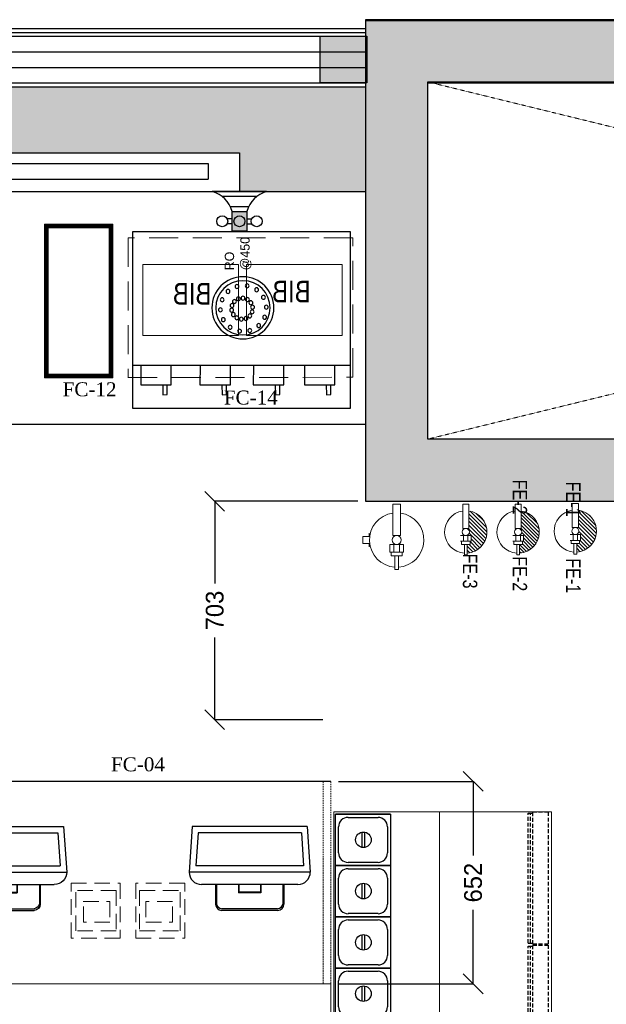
# Model space of a CAD drawing. Header units: inches. Extents: x 1703 to 137267, y -37098 to 14102.
# Tile 107 of 142: x 95400 to 97288, y 5546 to 8715. Entities that reach past the tile are written whole.
import ezdxf

# ---------------------------------------------------------------- set-up
doc = ezdxf.new("R2010")
doc.units = ezdxf.units.IN
doc.header["$MEASUREMENT"] = 0
for name, pattern in [('11aa1PB-bd$0$11aa1PB-af$0$TRATTEGGIATA', [0.75, 0.5, -0.25]), ('DASHED', [0.75, 0.5, -0.25]), ('DASHED2', [0.375, 0.25, -0.125]), ('HIDDEN', [0.375, 0.25, -0.125]), ('HIDDEN2', [0.1875, 0.125, -0.0625]), ('LEVEL-F-OVERALL LAYOUT$0$Dash 0_5 mm', [1.0584, 0.5292, -0.5292]), ('LEVEL-F-OVERALL LAYOUT$0$HIDDEN', [0.375, 0.25, -0.125]), ('LEVEL-F-OVERALL LAYOUT$0$Hidden 2mm', [3, 2, -1])]:
    doc.linetypes.add(name, pattern=pattern)
for name, color, linetype in [('200EQUIP-OUTLINE', 1, 'Continuous'), ('204DETAIL', 8, 'Continuous'), ('CKD Plumbing', 6, 'Continuous'), ('CT_PARTITION WALL', 180, 'Continuous'), ('dispaly screen', 1, 'Continuous'), ('elevation line', 1, 'Continuous'), ('EQUI.', 4, 'Continuous'), ('EQUIPMENT', 1, 'Continuous'), ('IQ_200_3D', 1, 'Continuous'), ('kitchen equip1', 8, 'Continuous'), ('LEVEL-F-OVERALL LAYOUT$0$NEW PILASTERS', 251, 'Continuous'), ('LEVEL-F-OVERALL LAYOUT$0$S-Section-Steel', 251, 'Continuous')]:
    doc.layers.add(name, color=color, linetype=linetype)
for name, color, linetype, lineweight in [('A-WALL', 4, 'Continuous', 13), ('CKD - Kit Text', 171, 'Continuous', 13), ('CKD Dimensions', 7, 'Continuous', 0), ('CKD Equipments', 252, 'Continuous', 0), ('E Cutout', 3, 'Continuous', 30), ('EQ', 252, 'Continuous', 25), ('Equipments CKD', 252, 'Continuous', 0), ('Fire Extinguisher', 1, 'Continuous', 0), ('LEVEL-F-OVERALL LAYOUT$0$A-DETL', 251, 'Continuous', 15), ('LEVEL-F-OVERALL LAYOUT$0$A-WALL', 251, 'Continuous', 13), ('LEVEL-F-OVERALL LAYOUT$0$A-WALL-FULL-EXTR', 251, 'Continuous', 35), ('LEVEL-F-OVERALL LAYOUT$0$I-FLOR-OVHD', 251, 'LEVEL-F-OVERALL LAYOUT$0$HIDDEN', 18), ('Naren-furn', 1, 'Continuous', 30)]:
    doc.layers.add(name, color=color, linetype=linetype, lineweight=lineweight)
doc.layers.add('GCEA-F-FIRE EXT 4.5KG CO2 TYPE', color=1, linetype='Continuous', lineweight=0, true_color=0xff0000)
doc.styles.add('2.5 Arial_regular_annotative', font='arial.ttf', dxfattribs={"width": 0.8, "height": 2.5})
doc.styles.add('arial  narrow', font='ARIALN.TTF', dxfattribs={"width": 0.96})
doc.styles.add('CKD_Dimension Text', font='GOTHIC.TTF')
doc.styles.add('style12', font='BOOKOSI.TTF')
doc.dimstyles.new('CKD-Dimensions', dxfattribs={"dimscale": 0.05, "dimtxt": 1143, "dimasz": 1270, "dimexe": 0, "dimexo": 508, "dimgap": 508, "dimtad": 0, "dimdec": 0, "dimzin": 4, "dimdsep": 46, "dimtxsty": 'CKD_Dimension Text', "dimblk": 'OBLIQUE', "dimcen": 304.8, "dimclrd": 150, "dimclre": 150, "dimclrt": 7, "dimazin": 2, "dimtfac": 1, "dimtdec": 0, "dimtofl": 0, "dimtmove": 1, "dimatfit": 2, "dimfxl": 25.4, "dimtfillclr": 7, "dimtolj": 1, "dimtzin": 0, "dimlwd": -1, "dimlwe": -1, "dimarcsym": 0})

# ---------------------------------------------------------------- blocks, each defined once
blk = doc.blocks.new('LEVEL-F-OVERALL LAYOUT$0$SHS150x5')
at = {"layer": 'LEVEL-F-OVERALL LAYOUT$0$S-Section-Steel'}
h = blk.add_hatch(color=256, dxfattribs=at)
h.dxf.hatch_style = 1
h.paths.add_polyline_path([(322740.3, -171646.3), (322890.3, -171646.3), (322890.3, -171796.3), (322740.3, -171796.3)])
blk.add_lwpolyline([(322740.3, -171646.3), (322890.3, -171646.3), (322890.3, -171796.3), (322740.3, -171796.3)], close=True, dxfattribs=at)
blk = doc.blocks.new('LEVEL-F-OVERALL LAYOUT$0$150x150')
blk.add_blockref('LEVEL-F-OVERALL LAYOUT$0$SHS150x5', (-322815.3, 171721.3))
blk = doc.blocks.new('GVBHV GB')
at = {"layer": 'EQUIPMENT', "color": 2, "linetype": 'HIDDEN2', "lineweight": 0, "ltscale": 30}
blk.add_line((28267, 5354.48, 0), (28250.49, 5361.73, 0), dxfattribs=at)
at = {"layer": 'EQUIPMENT', "color": 2, "linetype": 'HIDDEN2', "lineweight": 0, "ltscale": 30, "elevation": 0}
for points in [[(28250.51, 5361.72), (28262.18, 5388.22), (28278.64, 5380.99)], [(28278.64, 5380.99), (28267, 5354.48)]]:
    blk.add_lwpolyline(points, dxfattribs=at)
at = {"layer": 'EQUIPMENT', "color": 2, "linetype": '11aa1PB-bd$0$11aa1PB-af$0$TRATTEGGIATA', "lineweight": 0, "ltscale": 36, "elevation": 0}
for points in [[(28266.56, 5384.77), (28261.61, 5373.49), (28269.96, 5369.82), (28274.91, 5381.1), (28266.56, 5384.77)], [(28261.2, 5372.56), (28256.25, 5361.28), (28264.6, 5357.61), (28269.55, 5368.89), (28261.2, 5372.56)]]:
    blk.add_lwpolyline(points, dxfattribs=at)
at = {"layer": 'EQUIPMENT', "color": 2, "linetype": 'Continuous', "style": 'arial  narrow', "width": 0.96}
for p in [(28268.81, 5379.36, 0), (28263.42, 5367.77, 0)]:
    blk.add_text('BIB', height=2.8, rotation=246.2928, dxfattribs=at).set_placement(p)
blk = doc.blocks.new('A$Cb54d0b82')
at = {"layer": 'EQUIPMENT'}
blk.add_lwpolyline([(700, -570), (0, -570), (0, 0), (700, 0)], close=True, dxfattribs=at)
for points in [[(77.1, -76.1), (76.2, -44.2), (62.4, -44.6), (62.2, -76)], [(241.6, -76.1), (240.8, -44.2), (226.9, -44.6), (226.7, -76)], [(413.1, -76.1), (412.3, -44.2), (398.4, -44.6), (398.3, -76)], [(603.5, -76.1), (602.7, -44.2), (588.9, -44.6), (588.7, -76)], [(147.1, -138.1), (147.4, -76.3), (49.6, -75.8), (49.3, -137.9)], [(311.6, -138.1), (311.9, -76.3), (214.1, -75.8), (213.8, -137.9)], [(483.2, -138.1), (483.5, -76.3), (385.6, -75.8), (385.4, -137.9)], [(673.6, -138.1), (673.9, -76.3), (576.1, -75.8), (575.8, -137.9)], [(0, -138.1), (700, -138.1)]]:
    blk.add_lwpolyline(points, dxfattribs=at)
blk = doc.blocks.new('G$C8B6087BB')
at = {"layer": 'E Cutout'}
blk.add_blockref('A$Cb54d0b82', (8.7, 570), dxfattribs=at)
at = {"layer": 'EQUIPMENT', "extrusion": (3.1362e-09, 1.56207e-11, 1), "xscale": -25.00000000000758, "yscale": 25.00000000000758, "zscale": 25.00000000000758, "rotation": 66.2928203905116}
blk.add_blockref('GVBHV GB', (407417, 593239.6, 0.2), dxfattribs=at)
blk = doc.blocks.new('G$C05251FD8')
at = {"layer": 'CKD Plumbing'}
h = blk.add_hatch(color=54, dxfattribs=at)
h.dxf.hatch_style = 1
h.paths.add_polyline_path([(189.8, 63.5), (126.3, 63.5), (126.3, 111.1), (189.8, 111.1)])
at = {"layer": 'CKD Plumbing', "color": 54}
for p, q in [((253.3, 0, 83.9), (253.3, 174.6, 83.9)), ((150.1, 111.1, 83.9), (150.1, 127, 83.9)), ((166, 111.1, 83.9), (166, 127, 83.9)), ((237.4, 31.2, 83.9), (237.4, 143.5, 83.9)), ((205.7, 117.9, 83.9), (205.7, 57.3, 83.9)), ((150.1, 63.5, 83.9), (150.1, 47.6, 83.9)), ((166, 63.5, 83.9), (166, 47.6, 83.9))]:
    blk.add_line(p, q, dxfattribs=at)
at = {"layer": 'CKD Plumbing', "color": 54, "elevation": 83.9}
blk.add_lwpolyline([(189.8, 63.5), (126.3, 63.5), (126.3, 111.1), (189.8, 111.1)], close=True, dxfattribs=at)
at = {"layer": 'CKD Plumbing', "color": 54}
for centre in [(158.1, 142.9, 83.9), (158.1, 87.3, 83.9), (158.1, 31.8, 83.9)]:
    blk.add_circle(centre, 17.7, dxfattribs=at)
for centre, start, end in [((166, 198.5, 83.9), 285.2551, 344.7449), ((166, -23.8, 83.9), 15.2551, 74.7449)]:
    blk.add_arc(centre, 90.5, start, end, dxfattribs=at)
at = {"layer": 'CKD Plumbing', "color": 7, "insert": (0, 134.6), "char_height": 30, "width": 251, "attachment_point": 1}
blk.add_mtext('RO\\P@450', dxfattribs=at)
blk = doc.blocks.new('G$CC311305C')
at = {"layer": 'CKD Dimensions'}
blk.add_blockref('G$C05251FD8', (0, 0), dxfattribs=at)
blk = doc.blocks.new('100 DNT')
at = {"layer": 'CKD Plumbing'}
for centre, radius in [((-0.1, -4.7), 101.6), ((-0.1, -4.7), 88.9), ((-14, 67.3), 6.35), ((19.4, 65.3), 6.35), ((-67.4, 29.7), 6.35), ((-45, 54.6), 6.35), ((-0.4, 27), 6.35), ((48.6, 49.1), 6.35), ((-76.7, -2.5), 6.35), ((-31.8, -2.5), 6.35), ((-31.8, -2.5), 6.35), ((-31.8, -2.5), 6.35), ((-31.8, -2.5), 6.35), ((-31.8, -2.5), 6.35), ((-31.8, -2.5), 6.35), ((-31.8, -2.5), 6.35), ((-31.8, -2.5), 6.35), ((-31.8, -2.5), 6.35), ((-31.8, -2.5), 6.35), ((-31.8, -2.5), 6.35), ((-31.8, -2.5), 6.35), ((-31.8, -2.5), 6.35), ((-31.8, -2.5), 6.35), ((-31.8, -2.5), 6.35), ((-31.8, -2.5), 6.35), ((-31.8, -2.5), 6.35), ((-31.8, -2.5), 6.35), ((-31.8, -2.5), 6.35), ((-31.8, -2.5), 6.35), ((-31.8, -2.5), 6.35), ((-31.8, -2.5), 6.35), ((-31.8, -2.5), 6.35), ((-31.8, -2.5), 6.35), ((-31.8, -2.5), 6.35), ((-31.8, -2.5), 6.35), ((-31.8, -2.5), 6.35), ((-26.3, 11.9), 6.35), ((-15, 22.4), 6.35), ((14.9, 24.8), 6.35), ((27.6, 16.2), 6.35), ((35.4, 2.9), 6.35), ((67.9, 21.7), 6.35), ((-71.2, -35.5), 6.35), ((-30.6, -17.8), 6.35), ((-22.8, -31.1), 6.35), ((19.8, -37.3), 6.35), ((31.1, -26.8), 6.35), ((36.6, -12.4), 6.35), ((73.5, -11.3), 6.35), ((-51.9, -62.8), 6.35), ((-10.1, -39.7), 6.35), ((5.2, -41.9), 6.35), ((41.7, -68.3), 6.35), ((64.1, -43.4), 6.35), ((-22.6, -79.1), 6.35), ((10.8, -81.1), 6.35)]:
    blk.add_circle(centre, radius, dxfattribs=at)
blk = doc.blocks.new('100DNT')
at = {"layer": 'CKD Plumbing'}
blk.add_blockref('100 DNT', (0.1, 4.7), dxfattribs=at)
blk = doc.blocks.new('A$C13CA0A9B')
at = {"layer": 'GCEA-F-FIRE EXT 4.5KG CO2 TYPE', "linetype": 'Continuous', "lineweight": 0, "ltscale": 250}
for p, q in [((-12.7, 114.9), (12.7, 114.9)), ((-12.7, 14.8), (-12.7, 114.9)), ((12.7, 114.9), (12.7, 14.8)), ((-88.2, 11.2), (-108.3, 11.2)), ((-108.3, 11.2), (-108.3, -11.2)), ((-88.2, 11.2), (-108.3, 11.2)), ((-108.3, 11.2), (-108.3, -11.2)), ((-88.2, 22.3), (-88.2, 11.2)), ((12.7, 14.8), (-12.7, 14.8)), ((-108.3, -11.2), (-88.2, -11.2)), ((-88.2, -11.2), (-108.3, -11.2)), ((-88.2, -11.2), (-88.2, -22.3)), ((-21.9, -14.8), (21.9, -14.8)), ((-21.9, -38.7), (-21.9, -14.8)), ((-9.2, -38.7), (-9.2, -14.8)), ((9.2, -38.7), (9.2, -14.8)), ((21.9, -14.8), (21.9, -38.7)), ((21.9, -38.7), (-21.9, -38.7)), ((-17.6, -38.7), (17.6, -38.7)), ((-17.6, -51.4), (-17.6, -38.7)), ((17.6, -51.4), (-17.6, -51.4)), ((-5.6, -51.4), (5.6, -51.4)), ((-5.6, -95.1), (-5.6, -51.4)), ((5.6, -51.4), (5.6, -95.1)), ((17.6, -38.7), (17.6, -51.4)), ((5.6, -95.1), (-5.6, -95.1))]:
    blk.add_line(p, q, dxfattribs=at)
at = {"layer": 'GCEA-F-FIRE EXT 4.5KG CO2 TYPE', "linetype": 'Continuous'}
for p, q in [((64.2, 59.5, 0), (59.5, 64.2, 0)), ((12.4, -14.8, 0), (9.2, -11.6, 0)), ((6.1, -87.4, 0), (5.6, -87, 0))]:
    blk.add_line(p, q, dxfattribs=at)
at = {"layer": 'GCEA-F-FIRE EXT 4.5KG CO2 TYPE', "linetype": 'Continuous', "lineweight": 0, "ltscale": 250}
blk.add_circle((0, 0), 14.8, dxfattribs=at)
for start, end in [(98.3362, 266.3055), (273.6945, 81.6638)]:
    blk.add_arc((0, 0), 87.6, start, end, dxfattribs=at)
blk = doc.blocks.new('A$Caf26af94')
at = {"layer": 'Fire Extinguisher', "color": 1, "linetype": 'Continuous', "lineweight": 0, "ltscale": 250}
for p, q in [((58.2, 163.3, 0), (78, 163.3, 0)), ((58.2, 85.5, 0), (58.2, 163.3, 0)), ((78, 163.3, 0), (78, 85.5, 0)), ((78, 85.5, 0), (58.2, 85.5, 0)), ((51.1, 62.5, 0), (85.1, 62.5, 0)), ((85.1, 43.9, 0), (51.1, 43.9, 0)), ((54.4, 43.9, 0), (81.8, 43.9, 0)), ((54.4, 34, 0), (54.4, 43.9, 0)), ((81.8, 34, 0), (54.4, 34, 0)), ((61, 43.9, 0), (61, 62.5, 0)), ((63.7, 34, 0), (72.5, 34, 0)), ((63.7, 0, 0), (63.7, 34, 0)), ((72.5, 34, 0), (72.5, 0, 0)), ((75.2, 43.9, 0), (75.2, 62.5, 0)), ((81.8, 43.9, 0), (81.8, 34, 0)), ((85.1, 62.5, 0), (85.1, 43.9, 0)), ((72.5, 0, 0), (63.7, 0, 0))]:
    blk.add_line(p, q, dxfattribs=at)
at = {"layer": 'Fire Extinguisher', "linetype": 'Continuous'}
for p, q in [((78, 130.3, 0), (136.2, 72.1, 0)), ((78.2, 141.3, 0), (135.5, 84.1, 0)), ((93.8, 137.1, 0), (131.2, 99.7, 0)), ((78, 119, 0), (135.1, 61.8, 0)), ((78, 107.7, 0), (132.9, 52.8, 0)), ((78, 96.3, 0), (129.6, 44.7, 0)), ((75.4, 65.1, 0), (77.9, 62.5, 0)), ((77.6, 85.5, 0), (125.6, 37.4, 0)), ((79.5, 72.2, 0), (120.9, 30.9, 0)), ((72.5, 34, 0), (95.1, 11.4, 0)), ((81.8, 36, 0), (102.6, 15.2, 0)), ((85.1, 55.3, 0), (115.4, 25, 0)), ((85.1, 44, 0), (109.3, 19.8, 0)), ((72.5, 22.7, 0), (86.7, 8.5, 0)), ((72.5, 11.4, 0), (77.4, 6.5, 0))]:
    blk.add_line(p, q, dxfattribs=at)
at = {"layer": 'Fire Extinguisher', "color": 1, "linetype": 'Continuous', "lineweight": 0, "ltscale": 250}
blk.add_circle((68.1, 74, 0), 11.5, dxfattribs=at)
for start, end in [(98.3362, 266.3055), (273.6945, 81.6638)]:
    blk.add_arc((68.1, 74, 0), 68.1, start, end, dxfattribs=at)
blk = doc.blocks.new('A$C42d2f09c')
at = {"layer": 'Fire Extinguisher', "color": 3, "linetype": 'Continuous', "lineweight": 0, "ltscale": 250}
for p, q in [((-11.1, 88.6, 0), (8.6, 88.6, 0)), ((-11.1, 10.7, 0), (-11.1, 88.6, 0)), ((8.6, 88.6, 0), (8.6, 10.7, 0)), ((8.6, 10.7, 0), (-11.1, 10.7, 0)), ((-18.3, -12.2, 0), (15.7, -12.2, 0)), ((15.7, -30.9, 0), (-18.3, -30.9, 0)), ((-15, -30.9, 0), (12.5, -30.9, 0)), ((-15, -40.7, 0), (-15, -30.9, 0)), ((-8.4, -30.9, 0), (-8.4, -12.2, 0)), ((5.9, -30.9, 0), (5.9, -12.2, 0)), ((12.5, -30.9, 0), (12.5, -40.7, 0)), ((15.7, -12.2, 0), (15.7, -30.9, 0)), ((12.5, -40.7, 0), (-15, -40.7, 0)), ((-5.7, -40.7, 0), (3.1, -40.7, 0)), ((-5.7, -74.7, 0), (-5.7, -40.7, 0)), ((3.1, -40.7, 0), (3.1, -74.7, 0)), ((3.1, -74.7, 0), (-5.7, -74.7, 0))]:
    blk.add_line(p, q, dxfattribs=at)
at = {"layer": 'Fire Extinguisher', "color": 3, "linetype": 'Continuous'}
for p, q in [((64.3, 17.7), (17.1, 64.8)), ((66.8, 3), (8.6, 61.1)), ((66.4, -8.9), (8.6, 48.8)), ((64.3, -19.1), (8.6, 36.6)), ((48.7, 45.6), (45, 49.2)), ((61.1, -28.2), (8.6, 24.3)), ((56.9, -36.2), (8.6, 12)), ((8.3, -12.2), (5.9, -9.8)), ((51.8, -43.4), (10.2, -1.8)), ((39.3, -55.5), (14.7, -30.9)), ((45.9, -49.8), (15.7, -19.6)), ((23.5, -64.2), (3.1, -43.8)), ((14.1, -67.1), (3.1, -56.1)), ((31.8, -60.3), (12.3, -40.7)), ((3.5, -68.7), (3.1, -68.4))]:
    blk.add_line(p, q, dxfattribs=at)
at = {"layer": 'Fire Extinguisher', "color": 3, "linetype": 'Continuous', "lineweight": 0, "ltscale": 250}
blk.add_circle((-1.3, -0.7, 0), 11.5, dxfattribs=at)
for start, end in [(98.3362, 266.3055), (273.6945, 81.6638)]:
    blk.add_arc((-1.3, -0.7, 0), 68.1, start, end, dxfattribs=at)
blk = doc.blocks.new('A$Cc3f23dfd')
at = {"layer": 'Fire Extinguisher', "color": 6, "linetype": 'Continuous', "lineweight": 0, "ltscale": 250}
for p, q in [((-9.9, 89.3), (9.9, 89.3)), ((-9.9, 11.5), (-9.9, 89.3)), ((9.9, 89.3), (9.9, 11.5)), ((9.9, 11.5), (-9.9, 11.5)), ((-17, -11.5), (17, -11.5)), ((17, -30.1), (-17, -30.1)), ((-13.7, -30.1), (13.7, -30.1)), ((-13.7, -40), (-13.7, -30.1)), ((-7.1, -30.1), (-7.1, -11.5)), ((7.1, -30.1), (7.1, -11.5)), ((13.7, -30.1), (13.7, -40)), ((17, -11.5), (17, -30.1)), ((13.7, -40), (-13.7, -40)), ((-4.4, -40), (4.4, -40)), ((-4.4, -74), (-4.4, -40)), ((4.4, -40), (4.4, -74)), ((4.4, -74), (-4.4, -74))]:
    blk.add_line(p, q, dxfattribs=at)
at = {"layer": 'Fire Extinguisher', "color": 6, "linetype": 'Continuous'}
for p, q in [((66.6, 14.3, 0), (14.3, 66.6, 0)), ((68.1, 0.5, 0), (9.9, 58.8, 0)), ((67.2, -10.9, 0), (9.9, 46.5, 0)), ((64.9, -20.8, 0), (9.9, 34.2, 0)), ((58.8, 34.4, 0), (34.4, 58.8, 0)), ((57, -37.4, 0), (8.1, 11.5, 0)), ((61.4, -29.5, 0), (9.9, 22, 0)), ((6.5, -11.5, 0), (5.3, -10.2, 0)), ((51.7, -44.4, 0), (10.9, -3.6, 0)), ((38.8, -56, 0), (13.7, -30.9, 0)), ((45.6, -50.6, 0), (17, -22, 0)), ((22.5, -64.3, 0), (4.4, -46.1, 0)), ((12.9, -66.9, 0), (4.4, -58.4, 0)), ((31.1, -60.6, 0), (10.5, -40, 0))]:
    blk.add_line(p, q, dxfattribs=at)
at = {"layer": 'Fire Extinguisher', "color": 6, "linetype": 'Continuous', "lineweight": 0, "ltscale": 250}
blk.add_circle((0, 0), 11.5, dxfattribs=at)
for start, end in [(98.3362, 266.3055), (273.6945, 81.6638)]:
    blk.add_arc((0, 0), 68.1, start, end, dxfattribs=at)
blk = doc.blocks.new('ZNS-MC-BASEREFUNIT')
at = {"layer": 'IQ_200_3D'}
for points in [[(0, 70, 155), (0, 70, 600), (304, 70, 600), (304, 70, 155)], [(0, 70, 600), (0, 30, 600), (304, 30, 600), (304, 70, 600)], [(0, 30, 155), (0, 70, 155), (304, 70, 155), (304, 30, 155)], [(304, 30, 500), (0, 30, 500), (0, 45, 500), (304, 45, 500)], [(0, 45, 500), (0, 45, 585), (304, 45, 585), (304, 45, 500)], [(0, 30, 585), (0, 45, 585), (304, 45, 585), (304, 30, 585)], [(0, 30, 500), (0, 30, 155), (304, 30, 155), (304, 30, 500)], [(304, 30, 600), (0, 30, 600), (0, 30, 585), (304, 30, 585)]]:
    blk.add_3dface(points, dxfattribs=at)
for points, invisible_edges in [([(0, 45, 585), (0, 70, 600), (0, 70, 155), (0, 45, 500)], 5), ([(0, 45, 500), (0, 30, 500), (0, 30, 155), (0, 70, 155)], 8), ([(0, 70, 600), (0, 45, 585), (0, 30, 585), (0, 30, 600)], 1), ([(304, 45, 585), (304, 70, 600), (304, 70, 155), (304, 45, 500)], 5), ([(304, 45, 500), (304, 30, 500), (304, 30, 155), (304, 70, 155)], 8), ([(304, 70, 600), (304, 45, 585), (304, 30, 585), (304, 30, 600)], 1)]:
    blk.add_3dface(points, dxfattribs=dict(at, invisible_edges=invisible_edges))
blk = doc.blocks.new('G$C28E28EBE')
at = {"layer": 'CKD Equipments'}
blk.add_line((360, 0, 576.1), (360, 1660, 576.1), dxfattribs=at)
at = {"layer": 'CKD Equipments', "elevation": 576.1}
blk.add_lwpolyline([(700, 1660), (700, 0), (0, 0), (0, 1660), (700, 1660)], close=True, dxfattribs=at)
at = {"layer": 'EQUI.'}
for p, q in [((517.6, 1658.7, 576.1), (695.4, 1658.7, 576.1)), ((517.6, 1493.6, 576.1), (517.6, 1658.7, 576.1)), ((558.2, 1648.5, 576.1), (654.8, 1648.5, 576.1)), ((695.4, 1658.7, 576.1), (695.4, 1493.6, 576.1)), ((527.8, 1534.2, 576.1), (527.8, 1618.1, 576.1)), ((685.2, 1618.1, 576.1), (685.2, 1534.2, 576.1)), ((600.2, 1600.3, 576.1), (600.2, 1551.3, 576.1)), ((610.2, 1551.3, 576.1), (610.2, 1600.3, 576.1)), ((517.6, 1493.6, 576.1), (695.4, 1493.6, 576.1)), ((517.6, 1328.5, 576.1), (517.6, 1493.6, 576.1)), ((517.6, 1493.6, 576.1), (695.4, 1493.6, 576.1)), ((695.4, 1493.6, 576.1), (517.6, 1493.6, 576.1)), ((654.8, 1503.8, 576.1), (558.2, 1503.8, 576.1)), ((695.4, 1493.6, 576.1), (695.4, 1328.5, 576.1)), ((558.2, 1483.4, 576.1), (654.8, 1483.4, 576.1)), ((527.8, 1369.1, 576.1), (527.8, 1453, 576.1)), ((600.2, 1435.2, 576.1), (600.2, 1386.2, 576.1)), ((610.2, 1386.2, 576.1), (610.2, 1435.2, 576.1)), ((685.2, 1453, 576.1), (685.2, 1369.1, 576.1)), ((654.8, 1338.7, 576.1), (558.2, 1338.7, 576.1)), ((517.6, 1328.5, 576.1), (695.4, 1328.5, 576.1)), ((517.6, 1163.4, 576.1), (517.6, 1328.5, 576.1)), ((517.6, 1328.5, 576.1), (695.4, 1328.5, 576.1)), ((517.6, 1328.5, 576.1), (695.4, 1328.5, 576.1)), ((695.4, 1328.5, 576.1), (517.6, 1328.5, 576.1)), ((558.2, 1318.3, 576.1), (654.8, 1318.3, 576.1)), ((558.2, 1318.3, 576.1), (654.8, 1318.3, 576.1)), ((695.4, 1328.5, 576.1), (695.4, 1163.4, 576.1)), ((527.8, 1204, 576.1), (527.8, 1287.9, 576.1)), ((600.2, 1270.1, 576.1), (600.2, 1221.1, 576.1)), ((610.2, 1221.1, 576.1), (610.2, 1270.1, 576.1)), ((685.2, 1287.9, 576.1), (685.2, 1204, 576.1)), ((654.8, 1173.6, 576.1), (558.2, 1173.6, 576.1)), ((517.6, 1163.4, 576.1), (695.4, 1163.4, 576.1)), ((517.6, 998.3, 576.1), (517.6, 1163.4, 576.1)), ((517.6, 1163.4, 576.1), (695.4, 1163.4, 576.1)), ((695.4, 1163.4, 576.1), (517.6, 1163.4, 576.1)), ((558.2, 1153.2, 576.1), (654.8, 1153.2, 576.1)), ((695.4, 1163.4, 576.1), (695.4, 998.3, 576.1)), ((527.8, 1038.9, 576.1), (527.8, 1122.8, 576.1)), ((685.2, 1122.8, 576.1), (685.2, 1038.9, 576.1)), ((600.2, 1105, 576.1), (600.2, 1056, 576.1)), ((610.2, 1056, 576.1), (610.2, 1105, 576.1)), ((517.6, 998.3, 576.1), (695.4, 998.3, 576.1)), ((517.6, 833.2, 576.1), (517.6, 998.3, 576.1)), ((517.6, 998.3, 576.1), (695.4, 998.3, 576.1)), ((695.4, 998.3, 576.1), (517.6, 998.3, 576.1)), ((654.8, 1008.5, 576.1), (558.2, 1008.5, 576.1)), ((558.2, 988.1, 576.1), (654.8, 988.1, 576.1)), ((695.4, 998.3, 576.1), (695.4, 833.2, 576.1)), ((527.8, 873.8, 576.1), (527.8, 957.7, 576.1)), ((685.2, 957.7, 576.1), (685.2, 873.8, 576.1)), ((600.2, 939.9, 576.1), (600.2, 890.9, 576.1)), ((610.2, 890.9, 576.1), (610.2, 939.9, 576.1)), ((517.6, 833.2, 576.1), (695.4, 833.2, 576.1)), ((517.6, 668.1, 576.1), (517.6, 833.2, 576.1)), ((517.6, 833.2, 576.1), (695.4, 833.2, 576.1)), ((695.4, 833.2, 576.1), (517.6, 833.2, 576.1)), ((654.8, 843.4, 576.1), (558.2, 843.4, 576.1)), ((695.4, 833.2, 576.1), (695.4, 668.1, 576.1)), ((527.8, 708.7, 576.1), (527.8, 792.6, 576.1)), ((558.2, 823, 576.1), (654.8, 823, 576.1)), ((685.2, 792.6, 576.1), (685.2, 708.7, 576.1)), ((600.2, 774.8, 576.1), (600.2, 725.8, 576.1)), ((610.2, 725.8, 576.1), (610.2, 774.8, 576.1)), ((517.6, 668.1, 576.1), (695.4, 668.1, 576.1)), ((517.6, 503, 576.1), (517.6, 668.1, 576.1)), ((517.6, 668.1, 576.1), (695.4, 668.1, 576.1)), ((695.4, 668.1, 576.1), (517.6, 668.1, 576.1)), ((654.8, 678.3, 576.1), (558.2, 678.3, 576.1)), ((695.4, 668.1, 576.1), (695.4, 503, 576.1)), ((558.2, 657.9, 576.1), (654.8, 657.9, 576.1)), ((527.8, 543.6, 576.1), (527.8, 627.5, 576.1)), ((600.2, 609.7, 576.1), (600.2, 560.7, 576.1)), ((610.2, 560.7, 576.1), (610.2, 609.7, 576.1)), ((685.2, 627.5, 576.1), (685.2, 543.6, 576.1)), ((654.8, 513.2, 576.1), (558.2, 513.2, 576.1)), ((517.6, 503, 576.1), (695.4, 503, 576.1)), ((517.6, 337.9, 576.1), (517.6, 503, 576.1)), ((517.6, 503, 576.1), (695.4, 503, 576.1)), ((695.4, 503, 576.1), (517.6, 503, 576.1)), ((558.2, 492.8, 576.1), (654.8, 492.8, 576.1)), ((695.4, 503, 576.1), (695.4, 337.9, 576.1)), ((527.8, 378.5, 576.1), (527.8, 462.4, 576.1)), ((600.2, 444.6, 576.1), (600.2, 395.6, 576.1)), ((610.2, 395.6, 576.1), (610.2, 444.6, 576.1)), ((685.2, 462.4, 576.1), (685.2, 378.5, 576.1)), ((517.6, 337.9, 576.1), (695.4, 337.9, 576.1)), ((517.6, 172.8, 576.1), (517.6, 337.9, 576.1)), ((517.6, 337.9, 576.1), (695.4, 337.9, 576.1)), ((695.4, 337.9, 576.1), (517.6, 337.9, 576.1)), ((654.8, 348.1, 576.1), (558.2, 348.1, 576.1)), ((558.2, 327.7, 576.1), (654.8, 327.7, 576.1)), ((695.4, 337.9, 576.1), (695.4, 172.8, 576.1)), ((527.8, 213.4, 576.1), (527.8, 297.3, 576.1)), ((685.2, 297.3, 576.1), (685.2, 213.4, 576.1)), ((600.2, 279.5, 576.1), (600.2, 230.5, 576.1)), ((610.2, 230.5, 576.1), (610.2, 279.5, 576.1)), ((517.6, 172.8, 576.1), (695.4, 172.8, 576.1)), ((517.6, 172.8, 576.1), (695.4, 172.8, 576.1)), ((695.4, 172.8, 576.1), (517.6, 172.8, 576.1)), ((517.6, 172.8, 576.1), (695.4, 172.8, 576.1)), ((517.6, 7.7, 576.1), (517.6, 172.8, 576.1)), ((517.6, 172.8, 576.1), (695.4, 172.8, 576.1)), ((695.4, 172.8, 576.1), (517.6, 172.8, 576.1)), ((654.8, 183, 576.1), (558.2, 183, 576.1)), ((654.8, 183, 576.1), (558.2, 183, 576.1)), ((558.2, 162.6, 576.1), (654.8, 162.6, 576.1)), ((695.4, 172.8, 576.1), (695.4, 7.7, 576.1)), ((527.8, 48.3, 576.1), (527.8, 132.2, 576.1)), ((685.2, 132.2, 576.1), (685.2, 48.3, 576.1)), ((600.2, 114.4, 576.1), (600.2, 65.4, 576.1)), ((610.2, 65.4, 576.1), (610.2, 114.4, 576.1)), ((517.6, 7.7, 576.1), (695.4, 7.7, 576.1)), ((517.6, 7.7, 576.1), (695.4, 7.7, 576.1)), ((695.4, 7.7, 576.1), (517.6, 7.7, 576.1)), ((654.8, 17.9, 576.1), (558.2, 17.9, 576.1))]:
    blk.add_line(p, q, dxfattribs=at)
for centre in [(605.2, 1575.8, 576.1), (605.2, 1410.7, 576.1), (605.2, 1245.6, 576.1), (605.2, 1080.5, 576.1), (605.2, 915.4, 576.1), (605.2, 750.3, 576.1), (605.2, 585.2, 576.1), (605.2, 420.1, 576.1), (605.2, 255, 576.1), (605.2, 89.9, 576.1)]:
    blk.add_circle(centre, 25, dxfattribs=at)
for centre, start, end in [((558.2, 1618.1, 576.1), 90, 180), ((654.8, 1618.1, 576.1), 0, 90), ((558.2, 1534.2, 576.1), 180, 270), ((654.8, 1534.2, 576.1), 270, 0), ((558.2, 1453, 576.1), 90, 180), ((654.8, 1453, 576.1), 0, 90), ((558.2, 1369.1, 576.1), 180, 270), ((654.8, 1369.1, 576.1), 270, 0), ((558.2, 1287.9, 576.1), 90, 180), ((654.8, 1287.9, 576.1), 0, 90), ((558.2, 1204, 576.1), 180, 270), ((654.8, 1204, 576.1), 270, 0), ((558.2, 1122.8, 576.1), 90, 180), ((654.8, 1122.8, 576.1), 0, 90), ((558.2, 1038.9, 576.1), 180, 270), ((654.8, 1038.9, 576.1), 270, 0), ((558.2, 957.7, 576.1), 90, 180), ((654.8, 957.7, 576.1), 0, 90), ((558.2, 873.8, 576.1), 180, 270), ((654.8, 873.8, 576.1), 270, 0), ((558.2, 792.6, 576.1), 90, 180), ((654.8, 792.6, 576.1), 0, 90), ((558.2, 708.7, 576.1), 180, 270), ((654.8, 708.7, 576.1), 270, 0), ((558.2, 627.5, 576.1), 90, 180), ((654.8, 627.5, 576.1), 0, 90), ((558.2, 543.6, 576.1), 180, 270), ((654.8, 543.6, 576.1), 270, 0), ((558.2, 462.4, 576.1), 90, 180), ((654.8, 462.4, 576.1), 0, 90), ((558.2, 378.5, 576.1), 180, 270), ((654.8, 378.5, 576.1), 270, 0), ((558.2, 297.3, 576.1), 90, 180), ((654.8, 297.3, 576.1), 0, 90), ((558.2, 213.4, 576.1), 180, 270), ((654.8, 213.4, 576.1), 270, 0), ((558.2, 132.2, 576.1), 90, 180), ((654.8, 132.2, 576.1), 0, 90), ((558.2, 48.3, 576.1), 180, 270), ((654.8, 48.3, 576.1), 270, 0)]:
    blk.add_arc(centre, 30.5, start, end, dxfattribs=at)
at = {"layer": 'Equipments CKD'}
for p, q in [((249.3, 1399.2, -83.9), (249.3, 1399.2, -83.9)), ((700, 0, 576.1), (10, 0, 576.1)), ((10, 0, 576.1), (700, 0, 576.1)), ((10, 0, 576.1), (700, 0, 576.1)), ((532.2, 0, 576.1), (700, 0, 576.1)), ((700, 0, 576.1), (532.2, 0, 576.1))]:
    blk.add_line(p, q, dxfattribs=at)
at = {"layer": 'kitchen equip1', "ltscale": 700}
for p, q in [((127.7, 1475.5, -83.9), (131.1, 1492.6, -83.9)), ((148.7, 1475.5, -83.9), (145.3, 1492.6, -83.9)), ((117.2, 1457.3, -83.9), (104.1, 1468.8, -83.9)), ((127.7, 1475.5, -83.9), (111.2, 1481.1, -83.9)), ((120.2, 1426.1, -83.9), (156.2, 1488.5, -83.9)), ((156.2, 1426.1, -83.9), (120.2, 1488.5, -83.9)), ((148.7, 1475.5, -83.9), (165.2, 1481.1, -83.9)), ((159.2, 1457.3, -83.9), (172.3, 1468.8, -83.9)), ((102.2, 1457.3, -83.9), (174.2, 1457.3, -83.9)), ((117.2, 1457.3, -83.9), (104.1, 1445.8, -83.9)), ((127.7, 1439.1, -83.9), (111.2, 1433.5, -83.9)), ((127.7, 1439.1, -83.9), (131.1, 1422, -83.9)), ((148.7, 1439.1, -83.9), (145.3, 1422, -83.9)), ((148.7, 1439.1, -83.9), (165.2, 1433.5, -83.9)), ((159.2, 1457.3, -83.9), (172.3, 1445.8, -83.9))]:
    blk.add_line(p, q, dxfattribs=at)
at = {"layer": 'kitchen equip1', "linetype": 'DASHED', "ltscale": 25}
for p, q in [((75, 1283, 576.1), (60, 1283, 576.1)), ((67.5, 1283, 576.1), (67.5, 864.4, 576.1)), ((75, 1283, 576.1), (75, 864.4, 576.1)), ((75, 864.4, 576.1), (60, 864.4, 576.1)), ((75, 851.1, 576.1), (60, 851.1, 576.1)), ((67.5, 851.1, 576.1), (67.5, 432.5, 576.1)), ((75, 851.1, 576.1), (75, 432.5, 576.1)), ((75, 432.5, 576.1), (60, 432.5, 576.1)), ((75, 422.3, 576.1), (60, 422.3, 576.1)), ((67.5, 422.3, 576.1), (67.5, 3.7, 576.1)), ((75, 422.3, 576.1), (75, 3.7, 576.1)), ((75, 3.7, 576.1), (60, 3.7, 576.1))]:
    blk.add_line(p, q, dxfattribs=at)
at = {"layer": 'kitchen equip1', "linetype": 'DASHED', "ltscale": 25, "elevation": 576.1}
for points in [[(60, 1286.7), (60, 860.7), (10, 860.7), (10, 1286.7)], [(60, 854.8), (60, 428.8), (10, 428.8), (10, 854.8)], [(60, 426), (60, 0), (10, 0), (10, 426)]]:
    blk.add_lwpolyline(points, close=True, dxfattribs=at)
at = {"layer": 'kitchen equip1', "ltscale": 700, "extrusion": (0, 0, -1)}
blk.add_ellipse((138.2, 1457.3, -83.9), major_axis=(0, -120), ratio=0.45, dxfattribs=at)
at = {"layer": 'kitchen equip1', "ltscale": 700, "xscale": -1.2, "yscale": 1.2, "zscale": 1.2, "rotation": 270}
blk.add_blockref('ZNS-MC-BASEREFUNIT', (-26, 1295.2, -10243.3), dxfattribs=at)
blk = doc.blocks.new('_Oblique')
at = {"color": 0, "linetype": 'ByBlock', "lineweight": -2}
blk.add_line((-0.5, -0.5), (0.5, 0.5), dxfattribs=at)
blk = doc.blocks.new('*D489')
at = {"color": 150}
for p, q in [((96487.8, 7165.3), (96027.6, 7165.3)), ((96027.6, 7165.3), (96027.6, 6900.8)), ((96027.6, 6461.9), (96027.6, 6726.5)), ((96375.3, 6461.9), (96027.6, 6461.9))]:
    blk.add_line(p, q, dxfattribs=at)
at = {"layer": 'Defpoints', "color": 0}
for p in [(96027.6, 7165.3), (96513.2, 7165.3), (96400.7, 6461.9)]:
    blk.add_point(p, dxfattribs=at)
at = {"color": 150, "linetype": 'ByBlock', "xscale": 63.5, "yscale": 63.5, "zscale": 63.5}
for p, rotation in [((96027.6, 7165.3), 90), ((96027.6, 6461.9), 270)]:
    blk.add_blockref('_Oblique', p, dxfattribs=dict(at, rotation=rotation))
at = {"color": 7, "insert": (96027.6, 6813.6), "char_height": 57.15, "attachment_point": 5, "rotation": 90, "style": 'CKD_Dimension Text'}
blk.add_mtext('\\A1;703', dxfattribs=at)
blk = doc.blocks.new('98768')
at = {"layer": '200EQUIP-OUTLINE'}
for p, q in [((38725, 9769.3), (38725, 9832.3)), ((38745, 9852.3), (38766.7, 9852.3)), ((38745, 9852.3), (38925, 9852.3)), ((38945, 9769.8), (38945, 9832.3)), ((38799, 9769.3), (38799, 9796)), ((38799, 9796), (38871, 9796)), ((38800, 9794), (38870, 9794)), ((38800, 9769.3), (38800, 9794)), ((38870, 9769.3), (38870, 9794)), ((38871, 9769.3), (38871, 9796)), ((38680, 9769.3), (38990, 9769.3)), ((38640, 9729.3), (39030, 9729.3)), ((38650, 9582.3), (38640, 9729.3)), ((38661.4, 9709.3), (39008.6, 9709.3)), ((38668.7, 9602.3), (38661.4, 9709.3)), ((39001.3, 9602.3), (39008.6, 9709.3)), ((39020, 9582.3), (39030, 9729.3)), ((39030, 9729.3), (39030, 9729.3)), ((38650, 9582.3), (39020, 9582.3)), ((38668.7, 9602.3), (39001.3, 9602.3))]:
    blk.add_line(p, q, dxfattribs=at)
for centre, radius, start, end in [((38745, 9832.3), 20, 90, 180), ((38925, 9832.3), 20, 0, 90), ((38680, 9729.3), 40, 90, 180), ((38990, 9729.3), 40, 0, 90)]:
    blk.add_arc(centre, radius, start, end, dxfattribs=at)
at = {"layer": '204DETAIL'}
for p, q in [((38728, 9769.3), (38728, 9832.3)), ((38745, 9847.3), (38767.9, 9847.3)), ((38745, 9847.3), (38925, 9847.3)), ((38942, 9769.3), (38942, 9832.3))]:
    blk.add_line(p, q, dxfattribs=at)
for centre, start, end in [((38746.7, 9828.3), 95.0042, 167.8431), ((38923.3, 9828.3), 12.1569, 84.9958)]:
    blk.add_arc(centre, 19.1, start, end, dxfattribs=at)
blk = doc.blocks.new('A$C057a465d')
at = {"layer": 'Naren-furn', "linetype": 'DASHED2', "lineweight": 5, "ltscale": 200}
for p, q in [((12.2, 23), (12.2, 153.4)), ((12.2, 153.4), (142.7, 153.4)), ((142.7, 153.4), (142.7, 23)), ((32.6, 58.8), (32.6, 124.8)), ((32.6, 124.8), (118, 124.8)), ((118, 124.8), (118, 58.8)), ((118.4, 58.8), (32.6, 58.8)), ((12.2, 23), (142.7, 23))]:
    blk.add_line(p, q, dxfattribs=at)
blk.add_lwpolyline([(157.4, 0), (0, 0), (0, 176.4), (157.4, 176.4)], close=True, dxfattribs=at)
blk = doc.blocks.new('*D493')
at = {"color": 150}
for p, q in [((96426.1, 6263.4), (96859.3, 6263.4)), ((96859.3, 6263.4), (96859.3, 6025.1)), ((96859.3, 5611.9), (96859.3, 5850.3)), ((96426.1, 5611.9), (96859.3, 5611.9))]:
    blk.add_line(p, q, dxfattribs=at)
at = {"layer": 'Defpoints', "color": 0}
for p in [(96400.7, 6263.4), (96400.7, 5611.9), (96859.3, 5611.9)]:
    blk.add_point(p, dxfattribs=at)
at = {"color": 150, "linetype": 'ByBlock', "xscale": 63.5, "yscale": 63.5, "zscale": 63.5}
for p, rotation in [((96859.3, 6263.4), 90), ((96859.3, 5611.9), 270)]:
    blk.add_blockref('_Oblique', p, dxfattribs=dict(at, rotation=rotation))
at = {"color": 7, "insert": (96859.3, 5937.7), "char_height": 57.15, "attachment_point": 5, "rotation": 90, "style": 'CKD_Dimension Text'}
blk.add_mtext('\\A1;652', dxfattribs=at)

msp = doc.modelspace()

# ---------------------------------------------------------------- hatches: boundary and pattern name
at = {"layer": 'CKD Equipments'}
h = msp.add_hatch(dxfattribs=at)
h.set_pattern_fill('ANSI31', color=4, angle=180)
h.set_pattern_definition([(225, (833967.252, 180348.7386), (2.24506403, -2.24506403), [])])
h.paths.add_polyline_path([(95479.4, 7562.7), (95479.4, 8057.7), (95699.4, 8057.7), (95699.4, 7562.7)])
h.paths.add_polyline_path([(95491.4, 7574.7), (95491.4, 8045.7), (95687.4, 8045.7), (95687.4, 7574.7)], flags=16)
at = {"layer": 'EQUIPMENT'}
h = msp.add_hatch(color=253, dxfattribs=at)
h.dxf.hatch_style = 1
h.paths.add_polyline_path([(101613.2, 7365.3), (96713.2, 7365.3), (96713.2, 8515.4), (101413.1, 8515.4), (101413.1, 8115.3), (101613.2, 8115.3), (101613.2, 8715.4), (96513.2, 8715.4), (96513.2, 7165.3), (101613.2, 7165.3)])
h = msp.add_hatch(color=253, dxfattribs=at)
h.dxf.hatch_style = 1
h.paths.add_polyline_path([(101613.2, 7365.3), (96713.2, 7365.3), (96713.2, 8515.4), (101413.1, 8515.4), (101413.1, 8115.3), (101613.2, 8115.3), (101613.2, 8715.4), (96513.2, 8715.4), (96513.2, 7165.3), (101613.2, 7165.3)])
h = msp.add_hatch(color=253, dxfattribs=at)
h.dxf.hatch_style = 1
h.paths.add_polyline_path([(86537.6, 8499.4), (85210.6, 8499.4), (85150.7, 8538.9), (85095.7, 8455.5), (87409, 6930.1), (87464, 7013.6), (87385.1, 7065.6), (87356.5, 7065.6), (87356.5, 7084.5), (86537.6, 7624.4)])
h.paths.add_polyline_path([(86438.5, 8424.4), (86437.6, 8423.8), (86437.6, 7690.4), (85324.3, 8424.4)], flags=16)
h.paths.add_polyline_path([(89256.5, 8424.4), (93550.7, 8424.4), (93550.7, 8161.9), (93957, 8161.9), (93957, 8286.9), (96107, 8286.9), (96107, 8161.9), (96513.2, 8161.9), (96513.2, 8499.4), (87437.6, 8499.4), (87437.6, 8424.4), (89156.5, 8424.4), (89156.5, 6540, -0.121461), (89134.4, 6253.6, -0.003202), (89132, 6246.3), (89127.2, 6223.2), (89206.8, 6188.7, 0.09501), (89256.5, 6447.6)])
h.paths.add_polyline_path([(87589.2, 6931), (87534.2, 6847.5), (87878.2, 6620.7, 0.363199), (88266.5, 5810.5), (88304.1, 5897.4), (88278.1, 5915.6), (88278.4, 5916, -0.279141), (87956.5, 6447.6, -0.091873), (87996.3, 6662.6)])
h.paths.add_polyline_path([(88344.8, 5883), (88366.2, 5878.6, -0.031), (88297.3, 5906.5), (88308, 5898.9), (88269.3, 5809.3, 0.014288), (88306.2, 5793.9)])
h.paths.add_polyline_path([(88993.1, 5900.4, -0.000786), (88902.1, 5957.1, -0.233154), (88377.8, 5874.8), (88377.4, 5872.6), (88346.4, 5879.1), (88309, 5792.8, 0.264635)])
h.paths.add_polyline_path([(89188.4, 6146.5), (89108.9, 6180.9), (89090.7, 6154.9), (89087.8, 6157.1), (89106.2, 6183.2, 0.009158), (89115.3, 6203.2, 0.009158), (89123.6, 6223.6), (89130.1, 6254.9), (89133.6, 6254.2), (89132, 6246.3, 0.003202), (89134.4, 6253.6, 0.121461), (89156.5, 6540), (89156.5, 6447.6, -0.243908), (88902.1, 5957.1, 0.000786), (88993.1, 5900.4, 0.11367)])
h.paths.add_polyline_path([(89122.9, 6221.7, -0.008345), (89115.3, 6203.2, -0.008345), (89107, 6185), (89189.7, 6149.2, 0.014288), (89205.7, 6185.9)])

# ---------------------------------------------------------------- linework, layer by layer
at = {"color": 10, "linetype": 'LEVEL-F-OVERALL LAYOUT$0$Dash 0_5 mm', "lineweight": 5}
for p, q in [((96713.2, 7365.3), (101413.1, 8515.3)), ((96713.2, 8515.3), (101413.2, 7365.3))]:
    msp.add_line(p, q, dxfattribs=at)
msp.add_lwpolyline([(101613.2, 7365.3), (96713.2, 7365.3), (96713.2, 8515.4), (101413.1, 8515.4), (101413.1, 8115.3), (101613.2, 8115.3), (101613.2, 8715.4), (96513.2, 8715.4), (96513.2, 7165.3), (101613.2, 7165.3)], close=True)
msp.add_lwpolyline([(101613.2, 7365.3), (96713.2, 7365.3), (96713.2, 8515.4), (101413.1, 8515.4), (101413.1, 8115.3), (101613.2, 8115.3), (101613.2, 8715.4), (96513.2, 8715.4), (96513.2, 7165.3), (101613.2, 7165.3)], close=True)
at = {"layer": 'CKD Equipments', "color": 7}
for p, q in [((93550.7, 5611.9), (96400.7, 5611.9)), ((96400.7, 5611.9), (96400.7, 2611.9))]:
    msp.add_line(p, q, dxfattribs=at)
at = {"layer": 'CKD Equipments'}
msp.add_lwpolyline([(95479.4, 7562.7), (95479.4, 8057.7), (95699.4, 8057.7), (95699.4, 7562.7), (95479.4, 7562.7)], dxfattribs=at)
msp.add_lwpolyline([(95491.4, 7574.7), (95491.4, 8045.7), (95687.4, 8045.7), (95687.4, 7574.7)], close=True, dxfattribs=at)
at = {"layer": 'CT_PARTITION WALL', "linetype": 'DASHED2', "lineweight": 0, "ltscale": 20}
msp.add_line((96400.7, 6263.4), (96400.7, 5611.9), dxfattribs=at)
msp.add_lwpolyline([(96376.7, 6263.4), (96376.7, 5611.9)], dxfattribs=at)
at = {"layer": 'dispaly screen', "linetype": 'HIDDEN', "ltscale": 5}
msp.add_lwpolyline([(96007, 8201.9), (96007, 8251.9), (95032, 8251.9), (95032, 8201.9), (96007, 8201.9)], dxfattribs=at)
at = {"layer": 'elevation line', "ltscale": 0.25}
msp.add_line((93957, 8161.9), (96107, 8161.9), dxfattribs=at)
for points in [[(96513.2, 7411.9), (93650.7, 7411.9)], [(96400.7, 6263.4), (93550.2, 6263.4)]]:
    msp.add_lwpolyline(points, dxfattribs=at)
at = {"layer": 'LEVEL-F-OVERALL LAYOUT$0$A-DETL', "linetype": 'LEVEL-F-OVERALL LAYOUT$0$Hidden 2mm', "lineweight": 15}
for p, q in [((96513.2, 8661.9), (87437.6, 8661.9)), ((95436.9, 8511.9), (96513.2, 8511.9))]:
    msp.add_line(p, q, dxfattribs=at)
for radius, start, end in [(33871.8, 239.34358, 257.16427), (34021.8, 239.29868, 254.96625)]:
    msp.add_arc((106575.6, 35041.7), radius, start, end, dxfattribs=at)
at = {"layer": 'LEVEL-F-OVERALL LAYOUT$0$A-WALL', "color": 3, "lineweight": 25}
for p, q in [((96513.2, 8712), (96513.2, 7411.9)), ((101613.2, 8712), (96513.2, 8712)), ((96713.2, 8512), (101413.2, 8512)), ((96713.2, 7611.9), (96713.2, 8512))]:
    msp.add_line(p, q, dxfattribs=at)
for points in [[(87437.6, 8686.9), (96513.2, 8686.9)], [(93550.7, 8424.4), (93550.7, 8161.9), (93957, 8161.9), (93957, 8286.9), (96107, 8286.9), (96107, 8161.9), (96513.3, 8161.9)]]:
    msp.add_lwpolyline(points, dxfattribs=at)
at = {"layer": 'LEVEL-F-OVERALL LAYOUT$0$A-WALL-FULL-EXTR', "color": 2, "lineweight": -2}
msp.add_line((96513.2, 8424.4), (96513.3, 8424.4), dxfattribs=at)
for points in [[(87437.6, 8674.4), (96513.2, 8674.4)], [(87437.6, 8661.9), (96513.2, 8661.9)], [(87437.6, 8611.9), (96513.2, 8611.9)], [(87437.6, 8561.9), (96513.3, 8561.9)], [(87437.6, 8511.9), (96513.3, 8511.9)], [(87437.6, 8499.4), (96513.3, 8499.4)]]:
    msp.add_lwpolyline(points, dxfattribs=at)
at = {"layer": 'LEVEL-F-OVERALL LAYOUT$0$I-FLOR-OVHD', "ltscale": 0.25}
msp.add_lwpolyline([(102610.8, 731.1, -0.019531), (99942, 1151, -0.089507), (88364.3, 5720)], format="xyb", dxfattribs=at)
msp.add_arc((106575.6, 35041.7), 34066.8, 238.96902, 252.04841, dxfattribs=at)

# ---------------------------------------------------------------- block references
at = {"layer": 'A-WALL', "rotation": 180}
msp.add_blockref('G$C8B6087BB', (96472.2, 8034, 0), dxfattribs=at)
at = {"layer": 'CKD Dimensions', "ltscale": 0.25, "rotation": 90}
msp.add_blockref('G$CC311305C', (96194.4, 7908.6, -83.9), dxfattribs=at)
at = {"layer": 'CKD Equipments', "ltscale": 0.25, "rotation": 180}
msp.add_blockref('G$C28E28EBE', (97111.3, 6165.5, -576.1), dxfattribs=at)
at = {"layer": 'CKD Plumbing', "xscale": -0.9832238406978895, "yscale": 0.9832238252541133, "zscale": 0.9832238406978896, "rotation": 359.9999999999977}
msp.add_blockref('100DNT', (96118.1, 7787.9), dxfattribs=at)
at = {"layer": 'elevation line', "ltscale": 0.25, "xscale": -1, "rotation": 180}
msp.add_blockref('98768', (56520.9, 15700.8), dxfattribs=at)
at = {"layer": 'elevation line', "ltscale": 0.25, "rotation": 180.0000000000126}
msp.add_blockref('98768', (134975, 15700.8), dxfattribs=at)
at = {"layer": 'EQ', "color": 3, "linetype": 'DASHED2', "lineweight": 5, "ltscale": 200, "rotation": 180}
msp.add_blockref('A$C057a465d', (95722.5, 5935.5), dxfattribs=at)
at = {"layer": 'EQ', "color": 3, "linetype": 'DASHED2', "lineweight": 5, "ltscale": 200, "xscale": -1, "rotation": 180}
msp.add_blockref('A$C057a465d', (95773.3, 5935.5), dxfattribs=at)
at = {"layer": 'Fire Extinguisher', "ltscale": 100}
for name, p in [('A$Cc3f23dfd', (96835.6, 7066.5)), ('A$Cc3f23dfd', (96835.6, 7066.5)), ('A$Caf26af94', (96936, 6992.5, 0)), ('A$Caf26af94', (96936, 6992.5, 0)), ('A$C42d2f09c', (97189.5, 7070, 0)), ('A$C42d2f09c', (97189.5, 7070, 0))]:
    msp.add_blockref(name, p, dxfattribs=at)
at = {"layer": 'GCEA-F-FIRE EXT 4.5KG CO2 TYPE'}
msp.add_blockref('A$C13CA0A9B', (96613, 7040.6), dxfattribs=at)
msp.add_blockref('A$C13CA0A9B', (96613, 7040.6), dxfattribs=at)
at = {"layer": 'LEVEL-F-OVERALL LAYOUT$0$NEW PILASTERS', "rotation": 0.04019583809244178}
msp.add_blockref('LEVEL-F-OVERALL LAYOUT$0$150x150', (96441.9, 8587), dxfattribs=at)

# ---------------------------------------------------------------- texts
at = {"layer": 'CKD - Kit Text', "color": 0, "char_height": 45, "attachment_point": 2, "style": 'style12'}
for s, insert, width in [('FC-12', (95624.6, 7548.2), 262.531), ('FC-14', (96143.5, 7521.7), 1158.663), ('FC-04', (95780.3, 6341), 1358.804)]:
    msp.add_mtext(s, dxfattribs=dict(at, insert=insert, width=width))
at = {"layer": 'Fire Extinguisher', "color": 3, "style": '2.5 Arial_regular_annotative', "width": 0.8}
for p in [(96986.4, 7235, 0), (96986.4, 6988.4, 0), (96986.4, 6988.4, 0)]:
    msp.add_text('FE-2', height=46.58, rotation=270, dxfattribs=at).set_placement(p)
at = {"layer": 'Fire Extinguisher', "color": 1, "style": '2.5 Arial_regular_annotative', "width": 0.8}
for p in [(97158.6, 7228.5, 0), (97158.6, 6981.9, 0), (97158.6, 6981.9, 0)]:
    msp.add_text('FE-1', height=46.58, rotation=270, dxfattribs=at).set_placement(p)
at = {"layer": 'Fire Extinguisher', "color": 6, "style": '2.5 Arial_regular_annotative', "width": 0.8}
msp.add_text('FE-3', height=46.58, rotation=270, dxfattribs=at).set_placement((96826.1, 6997.1, 0))
msp.add_text('FE-3', height=46.58, rotation=270, dxfattribs=at).set_placement((96826.1, 6997.1, 0))

# ---------------------------------------------------------------- dimensions: what is measured, and where the dimension line sits
for base, p1, p2, picture, middle in [((96027.6, 7165.3), (96400.7, 6461.9), (96513.2, 7165.3), '*D489', (96027.6, 6813.6)), ((96859.3081, 5611.8866), (96400.7313, 6263.4437), (96400.7313, 5611.8866), '*D493', (96859.3081, 5937.6652))]:
    dim = msp.add_linear_dim(base=base, p1=p1, p2=p2, angle=90, dimstyle='CKD-Dimensions', override={"dimpost": '\\X'})
    dim.commit()
    dim.dimension.update_dxf_attribs({"geometry": picture, "text_midpoint": middle})

doc.saveas('drawing.dxf')
